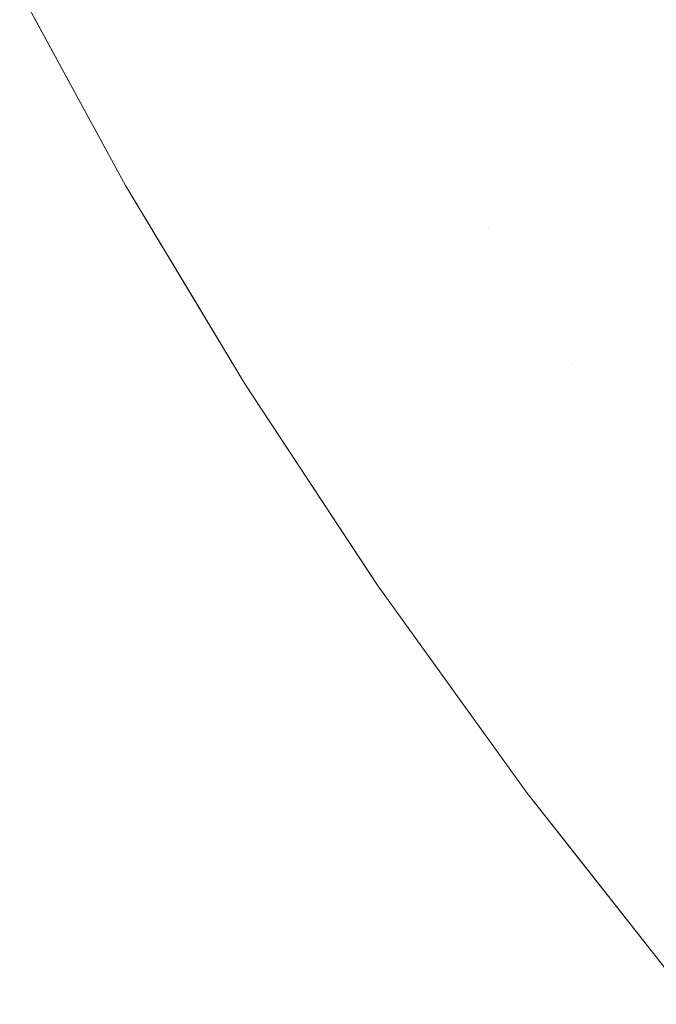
# Model space of a CAD drawing. Header units: centimetres. Extents: x -44.1 to 45.2, y 4.2 to 6.
# Tile 6 of 256: x -44.07907 to -44.06999, y 4.25622 to 4.27028. Entities that reach past the tile are written whole.
import ezdxf

# ---------------------------------------------------------------- set-up
doc = ezdxf.new("R2010")
doc.units = ezdxf.units.CM
doc.header["$LTSCALE"] = 2.54
doc.layers.add('Lucido design-1', color=7, linetype='Continuous')

# ---------------------------------------------------------------- blocks, each defined once
blk = doc.blocks.new('Gruppo-4-1')
at = {"color": 7, "linetype": 'Continuous', "lineweight": 9}
for points, invisible_edges in [([(-44.069474, 4.270009, -2276.290218), (-44.068686, 4.270167, -2276.288781), (-44.069684, 4.272001, -2276.288781), (-44.070477, 4.271852, -2276.290218)], 15), ([(-44.070477, 4.271852, -2276.290218), (-44.071238, 4.27171, -2276.291665), (-44.07023, 4.269857, -2276.291665), (-44.069474, 4.270009, -2276.290218)], 15), ([(-44.070952, 4.269713, -2276.293122), (-44.07023, 4.269857, -2276.291665), (-44.071238, 4.27171, -2276.291665), (-44.071965, 4.271574, -2276.293122)], 15), ([(-44.071965, 4.271574, -2276.293122), (-44.072658, 4.271444, -2276.29459), (-44.07164, 4.269574, -2276.29459), (-44.070952, 4.269713, -2276.293122)], 15), ([(-44.073316, 4.271321, -2276.296068), (-44.073939, 4.271204, -2276.297555), (-44.072913, 4.269319, -2276.297555), (-44.072294, 4.269443, -2276.296068)], 15), ([(-44.072815, 4.270384, -2276.948272), (-44.073436, 4.270264, -2276.946785), (-44.073939, 4.271204, -2276.946785), (-44.073316, 4.271321, -2276.948272)], 15), ([(-44.072294, 4.269443, -2276.296068), (-44.07164, 4.269574, -2276.29459), (-44.072658, 4.271444, -2276.29459), (-44.073316, 4.271321, -2276.296068)], 15), ([(-44.073496, 4.269202, -2276.29905), (-44.072913, 4.269319, -2276.297555), (-44.073939, 4.271204, -2276.297555), (-44.074527, 4.271094, -2276.29905)], 15), ([(-44.073496, 4.269202, -2276.94529), (-44.074527, 4.271094, -2276.94529), (-44.073939, 4.271204, -2276.946785), (-44.073436, 4.270264, -2276.946785)], 15), ([(-44.074527, 4.271094, -2276.29905), (-44.075078, 4.270991, -2276.300554), (-44.074044, 4.269092, -2276.300554), (-44.073496, 4.269202, -2276.29905)], 15), ([(-44.073496, 4.269202, -2276.94529), (-44.074044, 4.269092, -2276.943786), (-44.075078, 4.270991, -2276.943786), (-44.074527, 4.271094, -2276.94529)], 15), ([(-44.075594, 4.270894, -2276.302065), (-44.076072, 4.270805, -2276.303583), (-44.075032, 4.268894, -2276.303583), (-44.074556, 4.268989, -2276.302065)], 15), ([(-44.074556, 4.268989, -2276.942275), (-44.075032, 4.268894, -2276.940757), (-44.076072, 4.270805, -2276.940757), (-44.075594, 4.270894, -2276.942275)], 15), ([(-44.074556, 4.268989, -2276.302065), (-44.074044, 4.269092, -2276.300554), (-44.075078, 4.270991, -2276.300554), (-44.075594, 4.270894, -2276.302065)], 15), ([(-44.075594, 4.270894, -2276.942275), (-44.075078, 4.270991, -2276.943786), (-44.074044, 4.269092, -2276.943786), (-44.074556, 4.268989, -2276.942275)], 15), ([(-44.069474, 4.270009, -2276.954122), (-44.07023, 4.269857, -2276.952675), (-44.070744, 4.270786, -2276.952675), (-44.069986, 4.270933, -2276.954122)], 15), ([(-44.07547, 4.268806, -2276.305108), (-44.075032, 4.268894, -2276.303583), (-44.076072, 4.270805, -2276.303583), (-44.076514, 4.270722, -2276.305108)], 15), ([(-44.076514, 4.270722, -2276.939231), (-44.076072, 4.270805, -2276.940757), (-44.075032, 4.268894, -2276.940757), (-44.07547, 4.268806, -2276.939231)], 15), ([(-44.071468, 4.270645, -2276.951217), (-44.070744, 4.270786, -2276.952675), (-44.07023, 4.269857, -2276.952675), (-44.070952, 4.269713, -2276.951217)], 15), ([(-44.079069, 4.270688, -2276.92217), (-44.077557, 4.267911, -2276.92217), (-44.077557, 4.267911, -2276.32217), (-44.078851, 4.270287, -2276.32217)], 10), ([(-44.077779, 4.268342, -2276.923732), (-44.077557, 4.267911, -2276.92217), (-44.079069, 4.270688, -2276.92217), (-44.078838, 4.270287, -2276.923732)], 13), ([(-44.076236, 4.268652, -2276.308177), (-44.075872, 4.268725, -2276.30664), (-44.076918, 4.270647, -2276.30664), (-44.077285, 4.270578, -2276.308177)], 15), ([(-44.077285, 4.270578, -2276.936163), (-44.076918, 4.270647, -2276.9377), (-44.075872, 4.268725, -2276.9377), (-44.076236, 4.268652, -2276.936163)], 15), ([(-44.076514, 4.270722, -2276.305108), (-44.076918, 4.270647, -2276.30664), (-44.075872, 4.268725, -2276.30664), (-44.07547, 4.268806, -2276.305108)], 15), ([(-44.07547, 4.268806, -2276.939231), (-44.075872, 4.268725, -2276.9377), (-44.076918, 4.270647, -2276.9377), (-44.076514, 4.270722, -2276.939231)], 15), ([(-44.070952, 4.269713, -2276.951217), (-44.07164, 4.269574, -2276.94975), (-44.072159, 4.270511, -2276.94975), (-44.071468, 4.270645, -2276.951217)], 15), ([(-44.076852, 4.268528, -2276.311265), (-44.076563, 4.268586, -2276.309719), (-44.077614, 4.270516, -2276.309719), (-44.077904, 4.270462, -2276.311265)], 15), ([(-44.077904, 4.270462, -2276.933075), (-44.077614, 4.270516, -2276.934621), (-44.076563, 4.268586, -2276.934621), (-44.076852, 4.268528, -2276.933075)], 15), ([(-44.077285, 4.270578, -2276.308177), (-44.077614, 4.270516, -2276.309719), (-44.076563, 4.268586, -2276.309719), (-44.076236, 4.268652, -2276.308177)], 15), ([(-44.076236, 4.268652, -2276.936163), (-44.076563, 4.268586, -2276.934621), (-44.077614, 4.270516, -2276.934621), (-44.077285, 4.270578, -2276.936163)], 15), ([(-44.072815, 4.270384, -2276.948272), (-44.072159, 4.270511, -2276.94975), (-44.07164, 4.269574, -2276.94975), (-44.072294, 4.269443, -2276.948272)], 15), ([(-44.077624, 4.268373, -2276.317485), (-44.077489, 4.2684, -2276.315926), (-44.078546, 4.270342, -2276.315926), (-44.078682, 4.270316, -2276.317485)], 15), ([(-44.078682, 4.270316, -2276.926855), (-44.078546, 4.270342, -2276.928414), (-44.077489, 4.2684, -2276.928414), (-44.077624, 4.268373, -2276.926855)], 15), ([(-44.078371, 4.270375, -2276.314369), (-44.078546, 4.270342, -2276.315926), (-44.077489, 4.2684, -2276.315926), (-44.077315, 4.268435, -2276.314369)], 15), ([(-44.077315, 4.268435, -2276.929971), (-44.077489, 4.2684, -2276.928414), (-44.078546, 4.270342, -2276.928414), (-44.078371, 4.270375, -2276.929971)], 15), ([(-44.077315, 4.268435, -2276.314369), (-44.077103, 4.268478, -2276.312816), (-44.078157, 4.270415, -2276.312816), (-44.078371, 4.270375, -2276.314369)], 15), ([(-44.078371, 4.270375, -2276.929971), (-44.078157, 4.270415, -2276.931524), (-44.077103, 4.268478, -2276.931524), (-44.077315, 4.268435, -2276.929971)], 15), ([(-44.077904, 4.270462, -2276.311265), (-44.078157, 4.270415, -2276.312816), (-44.077103, 4.268478, -2276.312816), (-44.076852, 4.268528, -2276.311265)], 15), ([(-44.076852, 4.268528, -2276.933075), (-44.077103, 4.268478, -2276.931524), (-44.078157, 4.270415, -2276.931524), (-44.077904, 4.270462, -2276.933075)], 15), ([(-44.072294, 4.269443, -2276.948272), (-44.072913, 4.269319, -2276.946785), (-44.073436, 4.270264, -2276.946785), (-44.072815, 4.270384, -2276.948272)], 15), ([(-44.078838, 4.270287, -2276.320608), (-44.078851, 4.270287, -2276.32217), (-44.077557, 4.267911, -2276.32217), (-44.077779, 4.268342, -2276.320608)], 13), ([(-44.077779, 4.268342, -2276.320608), (-44.077721, 4.268354, -2276.319046), (-44.07878, 4.270298, -2276.319046), (-44.078838, 4.270287, -2276.320608)], 15), ([(-44.078838, 4.270287, -2276.923732), (-44.07878, 4.270298, -2276.925294), (-44.077721, 4.268354, -2276.925294), (-44.077779, 4.268342, -2276.923732)], 15), ([(-44.078682, 4.270316, -2276.317485), (-44.07878, 4.270298, -2276.319046), (-44.077721, 4.268354, -2276.319046), (-44.077624, 4.268373, -2276.317485)], 15), ([(-44.077624, 4.268373, -2276.926855), (-44.077721, 4.268354, -2276.925294), (-44.07878, 4.270298, -2276.925294), (-44.078682, 4.270316, -2276.926855)], 15), ([(-44.073436, 4.270264, -2276.946785), (-44.072913, 4.269319, -2276.946785), (-44.073496, 4.269202, -2276.94529)], 11), ([(-44.069474, 4.270009, -2276.290218), (-44.07023, 4.269857, -2276.291665), (-44.069141, 4.26799, -2276.291665), (-44.068391, 4.268151, -2276.290218)], 15), ([(-44.068943, 4.269082, -2276.954122), (-44.069696, 4.268926, -2276.952675), (-44.07023, 4.269857, -2276.952675), (-44.069474, 4.270009, -2276.954122)], 15), ([(-44.069858, 4.267837, -2276.293122), (-44.069141, 4.26799, -2276.291665), (-44.07023, 4.269857, -2276.291665), (-44.070952, 4.269713, -2276.293122)], 15), ([(-44.070952, 4.269713, -2276.951217), (-44.07023, 4.269857, -2276.952675), (-44.069696, 4.268926, -2276.952675), (-44.070415, 4.268776, -2276.951217)], 15), ([(-44.070952, 4.269713, -2276.293122), (-44.07164, 4.269574, -2276.29459), (-44.070542, 4.26769, -2276.29459), (-44.069858, 4.267837, -2276.293122)], 15), ([(-44.070415, 4.268776, -2276.951217), (-44.071101, 4.268634, -2276.94975), (-44.07164, 4.269574, -2276.94975), (-44.070952, 4.269713, -2276.951217)], 15), ([(-44.071191, 4.267551, -2276.296068), (-44.070542, 4.26769, -2276.29459), (-44.07164, 4.269574, -2276.29459), (-44.072294, 4.269443, -2276.296068)], 15), ([(-44.072294, 4.269443, -2276.948272), (-44.07164, 4.269574, -2276.94975), (-44.071101, 4.268634, -2276.94975), (-44.071752, 4.268499, -2276.948272)], 15), ([(-44.072294, 4.269443, -2276.296068), (-44.072913, 4.269319, -2276.297555), (-44.071805, 4.267419, -2276.297555), (-44.071191, 4.267551, -2276.296068)], 15), ([(-44.071752, 4.268499, -2276.948272), (-44.072369, 4.268371, -2276.946785), (-44.072913, 4.269319, -2276.946785), (-44.072294, 4.269443, -2276.948272)], 15), ([(-44.072385, 4.267294, -2276.29905), (-44.071805, 4.267419, -2276.297555), (-44.072913, 4.269319, -2276.297555), (-44.073496, 4.269202, -2276.29905)], 15), ([(-44.072385, 4.267294, -2276.94529), (-44.073496, 4.269202, -2276.94529), (-44.072913, 4.269319, -2276.946785), (-44.072369, 4.268371, -2276.946785)], 15), ([(-44.073437, 4.267069, -2276.302065), (-44.072929, 4.267178, -2276.300554), (-44.074044, 4.269092, -2276.300554), (-44.074556, 4.268989, -2276.302065)], 15), ([(-44.074556, 4.268989, -2276.942275), (-44.074044, 4.269092, -2276.943786), (-44.072929, 4.267178, -2276.943786), (-44.073437, 4.267069, -2276.942275)], 15), ([(-44.073496, 4.269202, -2276.29905), (-44.074044, 4.269092, -2276.300554), (-44.072929, 4.267178, -2276.300554), (-44.072385, 4.267294, -2276.29905)], 15), ([(-44.072385, 4.267294, -2276.94529), (-44.072929, 4.267178, -2276.943786), (-44.074044, 4.269092, -2276.943786), (-44.073496, 4.269202, -2276.94529)], 15), ([(-44.074556, 4.268989, -2276.302065), (-44.075032, 4.268894, -2276.303583), (-44.073909, 4.266967, -2276.303583), (-44.073437, 4.267069, -2276.302065)], 15), ([(-44.073437, 4.267069, -2276.942275), (-44.073909, 4.266967, -2276.940757), (-44.075032, 4.268894, -2276.940757), (-44.074556, 4.268989, -2276.942275)], 15), ([(-44.070415, 4.268776, -2276.951217), (-44.069696, 4.268926, -2276.952675), (-44.069141, 4.26799, -2276.952675), (-44.069858, 4.267837, -2276.951217)], 15), ([(-44.07547, 4.268806, -2276.305108), (-44.075872, 4.268725, -2276.30664), (-44.074743, 4.266788, -2276.30664), (-44.074345, 4.266874, -2276.305108)], 15), ([(-44.074345, 4.266874, -2276.939231), (-44.074743, 4.266788, -2276.9377), (-44.075872, 4.268725, -2276.9377), (-44.07547, 4.268806, -2276.939231)], 15), ([(-44.074345, 4.266874, -2276.305108), (-44.073909, 4.266967, -2276.303583), (-44.075032, 4.268894, -2276.303583), (-44.07547, 4.268806, -2276.305108)], 15), ([(-44.07547, 4.268806, -2276.939231), (-44.075032, 4.268894, -2276.940757), (-44.073909, 4.266967, -2276.940757), (-44.074345, 4.266874, -2276.939231)], 15), ([(-44.076236, 4.268652, -2276.308177), (-44.076563, 4.268586, -2276.309719), (-44.075429, 4.266641, -2276.309719), (-44.075105, 4.266711, -2276.308177)], 15), ([(-44.075105, 4.266711, -2276.936163), (-44.075429, 4.266641, -2276.934621), (-44.076563, 4.268586, -2276.934621), (-44.076236, 4.268652, -2276.936163)], 15), ([(-44.075105, 4.266711, -2276.308177), (-44.074743, 4.266788, -2276.30664), (-44.075872, 4.268725, -2276.30664), (-44.076236, 4.268652, -2276.308177)], 15), ([(-44.076236, 4.268652, -2276.936163), (-44.075872, 4.268725, -2276.9377), (-44.074743, 4.266788, -2276.9377), (-44.075105, 4.266711, -2276.936163)], 15), ([(-44.069858, 4.267837, -2276.951217), (-44.070542, 4.26769, -2276.94975), (-44.071101, 4.268634, -2276.94975), (-44.070415, 4.268776, -2276.951217)], 15), ([(-44.076852, 4.268528, -2276.311265), (-44.077103, 4.268478, -2276.312816), (-44.075965, 4.266526, -2276.312816), (-44.075716, 4.266579, -2276.311265)], 15), ([(-44.075716, 4.266579, -2276.933075), (-44.075965, 4.266526, -2276.931524), (-44.077103, 4.268478, -2276.931524), (-44.076852, 4.268528, -2276.933075)], 15), ([(-44.075716, 4.266579, -2276.311265), (-44.075429, 4.266641, -2276.309719), (-44.076563, 4.268586, -2276.309719), (-44.076852, 4.268528, -2276.311265)], 15), ([(-44.076852, 4.268528, -2276.933075), (-44.076563, 4.268586, -2276.934621), (-44.075429, 4.266641, -2276.934621), (-44.075716, 4.266579, -2276.933075)], 15), ([(-44.071752, 4.268499, -2276.948272), (-44.071101, 4.268634, -2276.94975), (-44.070542, 4.26769, -2276.94975), (-44.071191, 4.267551, -2276.948272)], 15), ([(-44.077624, 4.268373, -2276.317485), (-44.077721, 4.268354, -2276.319046), (-44.076579, 4.266394, -2276.319046), (-44.076483, 4.266415, -2276.317485)], 15), ([(-44.076483, 4.266415, -2276.926855), (-44.076579, 4.266394, -2276.925294), (-44.077721, 4.268354, -2276.925294), (-44.077624, 4.268373, -2276.926855)], 15), ([(-44.076483, 4.266415, -2276.317485), (-44.076349, 4.266444, -2276.315926), (-44.077489, 4.2684, -2276.315926), (-44.077624, 4.268373, -2276.317485)], 15), ([(-44.077624, 4.268373, -2276.926855), (-44.077489, 4.2684, -2276.928414), (-44.076349, 4.266444, -2276.928414), (-44.076483, 4.266415, -2276.926855)], 15), ([(-44.077315, 4.268435, -2276.314369), (-44.077489, 4.2684, -2276.315926), (-44.076349, 4.266444, -2276.315926), (-44.076176, 4.266481, -2276.314369)], 15), ([(-44.076176, 4.266481, -2276.929971), (-44.076349, 4.266444, -2276.928414), (-44.077489, 4.2684, -2276.928414), (-44.077315, 4.268435, -2276.929971)], 15), ([(-44.076176, 4.266481, -2276.314369), (-44.075965, 4.266526, -2276.312816), (-44.077103, 4.268478, -2276.312816), (-44.077315, 4.268435, -2276.314369)], 15), ([(-44.077315, 4.268435, -2276.929971), (-44.077103, 4.268478, -2276.931524), (-44.075965, 4.266526, -2276.931524), (-44.076176, 4.266481, -2276.929971)], 15), ([(-44.072369, 4.268371, -2276.946785), (-44.071805, 4.267419, -2276.946785), (-44.072385, 4.267294, -2276.94529)], 11), ([(-44.071191, 4.267551, -2276.948272), (-44.071805, 4.267419, -2276.946785), (-44.072369, 4.268371, -2276.946785), (-44.071752, 4.268499, -2276.948272)], 15), ([(-44.076637, 4.266382, -2276.320608), (-44.076579, 4.266394, -2276.319046), (-44.077721, 4.268354, -2276.319046), (-44.077779, 4.268342, -2276.320608)], 15), ([(-44.077779, 4.268342, -2276.923732), (-44.077721, 4.268354, -2276.925294), (-44.076579, 4.266394, -2276.925294), (-44.076637, 4.266382, -2276.923732)], 15), ([(-44.076637, 4.266382, -2276.320608), (-44.077779, 4.268342, -2276.320608), (-44.077557, 4.267911, -2276.32217)], 11), ([(-44.077557, 4.267911, -2276.92217), (-44.077779, 4.268342, -2276.923732), (-44.076637, 4.266382, -2276.923732)], 11), ([(-44.077557, 4.267911, -2276.32217), (-44.076642, 4.266386, -2276.32217), (-44.076637, 4.266382, -2276.320608)], 10), ([(-44.076642, 4.266386, -2276.32217), (-44.077557, 4.267911, -2276.32217), (-44.077557, 4.267911, -2276.92217), (-44.075857, 4.26508, -2276.92217)], 10), ([(-44.076637, 4.266382, -2276.923732), (-44.075857, 4.26508, -2276.92217), (-44.077557, 4.267911, -2276.92217)], 9), ([(-44.069858, 4.267837, -2276.293122), (-44.070542, 4.26769, -2276.29459), (-44.06936, 4.265792, -2276.29459), (-44.068682, 4.265947, -2276.293122)], 15), ([(-44.069281, 4.266893, -2276.951217), (-44.069961, 4.266742, -2276.94975), (-44.070542, 4.26769, -2276.94975), (-44.069858, 4.267837, -2276.951217)], 15), ([(-44.070004, 4.265644, -2276.296068), (-44.06936, 4.265792, -2276.29459), (-44.070542, 4.26769, -2276.29459), (-44.071191, 4.267551, -2276.296068)], 15), ([(-44.071191, 4.267551, -2276.948272), (-44.070542, 4.26769, -2276.94975), (-44.069961, 4.266742, -2276.94975), (-44.070608, 4.266599, -2276.948272)], 15), ([(-44.071191, 4.267551, -2276.296068), (-44.071805, 4.267419, -2276.297555), (-44.070614, 4.265505, -2276.297555), (-44.070004, 4.265644, -2276.296068)], 15), ([(-44.070608, 4.266599, -2276.948272), (-44.07122, 4.266463, -2276.946785), (-44.071805, 4.267419, -2276.946785), (-44.071191, 4.267551, -2276.948272)], 15), ([(-44.071189, 4.265373, -2276.29905), (-44.070614, 4.265505, -2276.297555), (-44.071805, 4.267419, -2276.297555), (-44.072385, 4.267294, -2276.29905)], 15), ([(-44.071189, 4.265373, -2276.94529), (-44.072385, 4.267294, -2276.94529), (-44.071805, 4.267419, -2276.946785), (-44.07122, 4.266463, -2276.946785)], 15), ([(-44.072385, 4.267294, -2276.29905), (-44.072929, 4.267178, -2276.300554), (-44.071729, 4.26525, -2276.300554), (-44.071189, 4.265373, -2276.29905)], 15), ([(-44.071189, 4.265373, -2276.94529), (-44.071729, 4.26525, -2276.943786), (-44.072929, 4.267178, -2276.943786), (-44.072385, 4.267294, -2276.94529)], 15), ([(-44.072233, 4.265134, -2276.302065), (-44.071729, 4.26525, -2276.300554), (-44.072929, 4.267178, -2276.300554), (-44.073437, 4.267069, -2276.302065)], 15), ([(-44.073437, 4.267069, -2276.942275), (-44.072929, 4.267178, -2276.943786), (-44.071729, 4.26525, -2276.943786), (-44.072233, 4.265134, -2276.942275)], 15), ([(-44.073134, 4.264928, -2276.305108), (-44.072701, 4.265027, -2276.303583), (-44.073909, 4.266967, -2276.303583), (-44.074345, 4.266874, -2276.305108)], 15), ([(-44.074345, 4.266874, -2276.939231), (-44.073909, 4.266967, -2276.940757), (-44.072701, 4.265027, -2276.940757), (-44.073134, 4.264928, -2276.939231)], 15), ([(-44.073437, 4.267069, -2276.302065), (-44.073909, 4.266967, -2276.303583), (-44.072701, 4.265027, -2276.303583), (-44.072233, 4.265134, -2276.302065)], 15), ([(-44.072233, 4.265134, -2276.942275), (-44.072701, 4.265027, -2276.940757), (-44.073909, 4.266967, -2276.940757), (-44.073437, 4.267069, -2276.942275)], 15), ([(-44.074345, 4.266874, -2276.305108), (-44.074743, 4.266788, -2276.30664), (-44.073529, 4.264837, -2276.30664), (-44.073134, 4.264928, -2276.305108)], 15), ([(-44.073134, 4.264928, -2276.939231), (-44.073529, 4.264837, -2276.9377), (-44.074743, 4.266788, -2276.9377), (-44.074345, 4.266874, -2276.939231)], 15), ([(-44.075105, 4.266711, -2276.308177), (-44.075429, 4.266641, -2276.309719), (-44.07421, 4.264682, -2276.309719), (-44.073888, 4.264755, -2276.308177)], 15), ([(-44.073888, 4.264755, -2276.936163), (-44.07421, 4.264682, -2276.934621), (-44.075429, 4.266641, -2276.934621), (-44.075105, 4.266711, -2276.936163)], 15), ([(-44.073888, 4.264755, -2276.308177), (-44.073529, 4.264837, -2276.30664), (-44.074743, 4.266788, -2276.30664), (-44.075105, 4.266711, -2276.308177)], 15), ([(-44.075105, 4.266711, -2276.936163), (-44.074743, 4.266788, -2276.9377), (-44.073529, 4.264837, -2276.9377), (-44.073888, 4.264755, -2276.936163)], 15), ([(-44.070608, 4.266599, -2276.948272), (-44.069961, 4.266742, -2276.94975), (-44.06936, 4.265792, -2276.94975), (-44.070004, 4.265644, -2276.948272)], 15), ([(-44.075716, 4.266579, -2276.311265), (-44.075965, 4.266526, -2276.312816), (-44.074741, 4.26456, -2276.312816), (-44.074494, 4.264617, -2276.311265)], 15), ([(-44.074494, 4.264617, -2276.933075), (-44.074741, 4.26456, -2276.931524), (-44.075965, 4.266526, -2276.931524), (-44.075716, 4.266579, -2276.933075)], 15), ([(-44.074494, 4.264617, -2276.311265), (-44.07421, 4.264682, -2276.309719), (-44.075429, 4.266641, -2276.309719), (-44.075716, 4.266579, -2276.311265)], 15), ([(-44.075716, 4.266579, -2276.933075), (-44.075429, 4.266641, -2276.934621), (-44.07421, 4.264682, -2276.934621), (-44.074494, 4.264617, -2276.933075)], 15), ([(-44.070004, 4.265644, -2276.948272), (-44.070614, 4.265505, -2276.946785), (-44.07122, 4.266463, -2276.946785), (-44.070608, 4.266599, -2276.948272)], 15), ([(-44.075408, 4.264407, -2276.320608), (-44.075351, 4.26442, -2276.319046), (-44.076579, 4.266394, -2276.319046), (-44.076637, 4.266382, -2276.320608)], 15), ([(-44.076637, 4.266382, -2276.923732), (-44.076579, 4.266394, -2276.925294), (-44.075351, 4.26442, -2276.925294), (-44.075408, 4.264407, -2276.923732)], 15), ([(-44.076483, 4.266415, -2276.317485), (-44.076579, 4.266394, -2276.319046), (-44.075351, 4.26442, -2276.319046), (-44.075255, 4.264442, -2276.317485)], 15), ([(-44.075255, 4.264442, -2276.926855), (-44.075351, 4.26442, -2276.925294), (-44.076579, 4.266394, -2276.925294), (-44.076483, 4.266415, -2276.926855)], 15), ([(-44.075255, 4.264442, -2276.317485), (-44.075122, 4.264473, -2276.315926), (-44.076349, 4.266444, -2276.315926), (-44.076483, 4.266415, -2276.317485)], 15), ([(-44.076483, 4.266415, -2276.926855), (-44.076349, 4.266444, -2276.928414), (-44.075122, 4.264473, -2276.928414), (-44.075255, 4.264442, -2276.926855)], 15), ([(-44.076176, 4.266481, -2276.314369), (-44.076349, 4.266444, -2276.315926), (-44.075122, 4.264473, -2276.315926), (-44.07495, 4.264512, -2276.314369)], 15), ([(-44.07495, 4.264512, -2276.929971), (-44.075122, 4.264473, -2276.928414), (-44.076349, 4.266444, -2276.928414), (-44.076176, 4.266481, -2276.929971)], 15), ([(-44.07495, 4.264512, -2276.314369), (-44.074741, 4.26456, -2276.312816), (-44.075965, 4.266526, -2276.312816), (-44.076176, 4.266481, -2276.314369)], 15), ([(-44.076176, 4.266481, -2276.929971), (-44.075965, 4.266526, -2276.931524), (-44.074741, 4.26456, -2276.931524), (-44.07495, 4.264512, -2276.929971)], 15), ([(-44.07122, 4.266463, -2276.946785), (-44.070614, 4.265505, -2276.946785), (-44.071189, 4.265373, -2276.94529)], 11), ([(-44.076637, 4.266382, -2276.320608), (-44.076642, 4.266386, -2276.32217), (-44.075857, 4.26508, -2276.32217)], 9), ([(-44.075857, 4.26508, -2276.92217), (-44.075857, 4.26508, -2276.32217), (-44.076642, 4.266386, -2276.32217)], 9), ([(-44.075857, 4.26508, -2276.32217), (-44.075408, 4.264407, -2276.320608), (-44.076637, 4.266382, -2276.320608)], 11), ([(-44.075408, 4.264407, -2276.923732), (-44.075857, 4.26508, -2276.92217), (-44.076637, 4.266382, -2276.923732)], 11), ([(-44.068732, 4.263726, -2276.296068), (-44.068093, 4.263881, -2276.29459), (-44.06936, 4.265792, -2276.29459), (-44.070004, 4.265644, -2276.296068)], 15), ([(-44.070004, 4.265644, -2276.948272), (-44.06936, 4.265792, -2276.94975), (-44.068738, 4.264838, -2276.94975), (-44.069379, 4.264687, -2276.948272)], 15), ([(-44.070004, 4.265644, -2276.296068), (-44.070614, 4.265505, -2276.297555), (-44.069336, 4.263579, -2276.297555), (-44.068732, 4.263726, -2276.296068)], 15), ([(-44.069379, 4.264687, -2276.948272), (-44.069986, 4.264543, -2276.946785), (-44.070614, 4.265505, -2276.946785), (-44.070004, 4.265644, -2276.948272)], 15), ([(-44.069906, 4.26344, -2276.29905), (-44.069336, 4.263579, -2276.297555), (-44.070614, 4.265505, -2276.297555), (-44.071189, 4.265373, -2276.29905)], 15), ([(-44.071189, 4.265373, -2276.94529), (-44.070614, 4.265505, -2276.946785), (-44.069986, 4.264543, -2276.946785), (-44.070559, 4.264408, -2276.94529)], 15), ([(-44.071189, 4.265373, -2276.29905), (-44.071729, 4.26525, -2276.300554), (-44.070442, 4.263309, -2276.300554), (-44.069906, 4.26344, -2276.29905)], 15), ([(-44.070559, 4.264408, -2276.94529), (-44.071096, 4.264281, -2276.943786), (-44.071729, 4.26525, -2276.943786), (-44.071189, 4.265373, -2276.94529)], 15), ([(-44.072233, 4.265134, -2276.302065), (-44.072701, 4.265027, -2276.303583), (-44.071406, 4.263074, -2276.303583), (-44.070942, 4.263187, -2276.302065)], 15), ([(-44.070942, 4.263187, -2276.942275), (-44.071406, 4.263074, -2276.940757), (-44.072701, 4.265027, -2276.940757), (-44.072233, 4.265134, -2276.942275)], 15), ([(-44.070942, 4.263187, -2276.302065), (-44.070442, 4.263309, -2276.300554), (-44.071729, 4.26525, -2276.300554), (-44.072233, 4.265134, -2276.302065)], 15), ([(-44.070942, 4.263187, -2276.942275), (-44.072233, 4.265134, -2276.942275), (-44.071729, 4.26525, -2276.943786), (-44.071096, 4.264281, -2276.943786)], 15), ([(-44.075408, 4.264407, -2276.320608), (-44.075857, 4.26508, -2276.32217), (-44.074105, 4.262418, -2276.32217), (-44.07409, 4.26242, -2276.320608)], 13), ([(-44.074105, 4.262418, -2276.32217), (-44.075857, 4.26508, -2276.32217), (-44.075857, 4.26508, -2276.92217), (-44.073954, 4.26219, -2276.92217)], 10), ([(-44.07409, 4.26242, -2276.923732), (-44.073954, 4.26219, -2276.92217), (-44.075857, 4.26508, -2276.92217), (-44.075408, 4.264407, -2276.923732)], 13), ([(-44.071835, 4.26297, -2276.305108), (-44.071406, 4.263074, -2276.303583), (-44.072701, 4.265027, -2276.303583), (-44.073134, 4.264928, -2276.305108)], 15), ([(-44.073134, 4.264928, -2276.939231), (-44.072701, 4.265027, -2276.940757), (-44.071406, 4.263074, -2276.940757), (-44.071835, 4.26297, -2276.939231)], 15), ([(-44.073134, 4.264928, -2276.305108), (-44.073529, 4.264837, -2276.30664), (-44.072227, 4.262874, -2276.30664), (-44.071835, 4.26297, -2276.305108)], 15), ([(-44.071835, 4.26297, -2276.939231), (-44.072227, 4.262874, -2276.9377), (-44.073529, 4.264837, -2276.9377), (-44.073134, 4.264928, -2276.939231)], 15), ([(-44.073888, 4.264755, -2276.308177), (-44.07421, 4.264682, -2276.309719), (-44.072902, 4.26271, -2276.309719), (-44.072583, 4.262787, -2276.308177)], 15), ([(-44.072583, 4.262787, -2276.936163), (-44.072902, 4.26271, -2276.934621), (-44.07421, 4.264682, -2276.934621), (-44.073888, 4.264755, -2276.936163)], 15), ([(-44.072583, 4.262787, -2276.308177), (-44.072227, 4.262874, -2276.30664), (-44.073529, 4.264837, -2276.30664), (-44.073888, 4.264755, -2276.308177)], 15), ([(-44.073888, 4.264755, -2276.936163), (-44.073529, 4.264837, -2276.9377), (-44.072227, 4.262874, -2276.9377), (-44.072583, 4.262787, -2276.936163)], 15), ([(-44.074494, 4.264617, -2276.311265), (-44.074741, 4.26456, -2276.312816), (-44.073429, 4.262581, -2276.312816), (-44.073184, 4.262641, -2276.311265)], 15), ([(-44.073184, 4.262641, -2276.933075), (-44.073429, 4.262581, -2276.931524), (-44.074741, 4.26456, -2276.931524), (-44.074494, 4.264617, -2276.933075)], 15), ([(-44.073184, 4.262641, -2276.311265), (-44.072902, 4.26271, -2276.309719), (-44.07421, 4.264682, -2276.309719), (-44.074494, 4.264617, -2276.311265)], 15), ([(-44.074494, 4.264617, -2276.933075), (-44.07421, 4.264682, -2276.934621), (-44.072902, 4.26271, -2276.934621), (-44.073184, 4.262641, -2276.933075)], 15), ([(-44.068732, 4.263726, -2276.948272), (-44.069336, 4.263579, -2276.946785), (-44.069986, 4.264543, -2276.946785), (-44.069379, 4.264687, -2276.948272)], 15), ([(-44.075255, 4.264442, -2276.317485), (-44.075351, 4.26442, -2276.319046), (-44.074033, 4.262434, -2276.319046), (-44.073939, 4.262457, -2276.317485)], 15), ([(-44.073939, 4.262457, -2276.926855), (-44.074033, 4.262434, -2276.925294), (-44.075351, 4.26442, -2276.925294), (-44.075255, 4.264442, -2276.926855)], 15), ([(-44.073939, 4.262457, -2276.317485), (-44.073806, 4.262489, -2276.315926), (-44.075122, 4.264473, -2276.315926), (-44.075255, 4.264442, -2276.317485)], 15), ([(-44.075255, 4.264442, -2276.926855), (-44.075122, 4.264473, -2276.928414), (-44.073806, 4.262489, -2276.928414), (-44.073939, 4.262457, -2276.926855)], 15), ([(-44.07495, 4.264512, -2276.314369), (-44.075122, 4.264473, -2276.315926), (-44.073806, 4.262489, -2276.315926), (-44.073636, 4.262531, -2276.314369)], 15), ([(-44.073636, 4.262531, -2276.929971), (-44.073806, 4.262489, -2276.928414), (-44.075122, 4.264473, -2276.928414), (-44.07495, 4.264512, -2276.929971)], 15), ([(-44.073636, 4.262531, -2276.314369), (-44.073429, 4.262581, -2276.312816), (-44.074741, 4.26456, -2276.312816), (-44.07495, 4.264512, -2276.314369)], 15), ([(-44.07495, 4.264512, -2276.929971), (-44.074741, 4.26456, -2276.931524), (-44.073429, 4.262581, -2276.931524), (-44.073636, 4.262531, -2276.929971)], 15), ([(-44.070559, 4.264408, -2276.94529), (-44.069986, 4.264543, -2276.946785), (-44.069336, 4.263579, -2276.946785), (-44.069906, 4.26344, -2276.94529)], 15), ([(-44.07409, 4.26242, -2276.320608), (-44.074033, 4.262434, -2276.319046), (-44.075351, 4.26442, -2276.319046), (-44.075408, 4.264407, -2276.320608)], 15), ([(-44.075408, 4.264407, -2276.923732), (-44.075351, 4.26442, -2276.925294), (-44.074033, 4.262434, -2276.925294), (-44.07409, 4.26242, -2276.923732)], 15), ([(-44.069906, 4.26344, -2276.94529), (-44.070442, 4.263309, -2276.943786), (-44.071096, 4.264281, -2276.943786), (-44.070559, 4.264408, -2276.94529)], 15), ([(-44.071096, 4.264281, -2276.943786), (-44.070442, 4.263309, -2276.943786), (-44.070942, 4.263187, -2276.942275)], 11), ([(-44.069561, 4.261229, -2276.302065), (-44.069065, 4.261358, -2276.300554), (-44.070442, 4.263309, -2276.300554), (-44.070942, 4.263187, -2276.302065)], 15), ([(-44.069561, 4.261229, -2276.942275), (-44.070942, 4.263187, -2276.942275), (-44.070442, 4.263309, -2276.943786), (-44.069765, 4.262335, -2276.943786)], 15), ([(-44.069906, 4.26344, -2276.29905), (-44.070442, 4.263309, -2276.300554), (-44.069065, 4.261358, -2276.300554), (-44.068535, 4.261495, -2276.29905)], 15), ([(-44.069232, 4.262469, -2276.94529), (-44.069765, 4.262335, -2276.943786), (-44.070442, 4.263309, -2276.943786), (-44.069906, 4.26344, -2276.94529)], 15), ([(-44.070942, 4.263187, -2276.302065), (-44.071406, 4.263074, -2276.303583), (-44.070021, 4.26111, -2276.303583), (-44.069561, 4.261229, -2276.302065)], 15), ([(-44.069561, 4.261229, -2276.942275), (-44.070021, 4.26111, -2276.940757), (-44.071406, 4.263074, -2276.940757), (-44.070942, 4.263187, -2276.942275)], 15), ([(-44.070446, 4.261, -2276.305108), (-44.070021, 4.26111, -2276.303583), (-44.071406, 4.263074, -2276.303583), (-44.071835, 4.26297, -2276.305108)], 15), ([(-44.071835, 4.26297, -2276.939231), (-44.071406, 4.263074, -2276.940757), (-44.070021, 4.26111, -2276.940757), (-44.070446, 4.261, -2276.939231)], 15), ([(-44.071835, 4.26297, -2276.305108), (-44.072227, 4.262874, -2276.30664), (-44.070835, 4.2609, -2276.30664), (-44.070446, 4.261, -2276.305108)], 15), ([(-44.070446, 4.261, -2276.939231), (-44.070835, 4.2609, -2276.9377), (-44.072227, 4.262874, -2276.9377), (-44.071835, 4.26297, -2276.939231)], 15), ([(-44.072583, 4.262787, -2276.308177), (-44.072902, 4.26271, -2276.309719), (-44.071503, 4.260726, -2276.309719), (-44.071187, 4.260808, -2276.308177)], 15), ([(-44.071187, 4.260808, -2276.936163), (-44.071503, 4.260726, -2276.934621), (-44.072902, 4.26271, -2276.934621), (-44.072583, 4.262787, -2276.936163)], 15), ([(-44.071187, 4.260808, -2276.308177), (-44.070835, 4.2609, -2276.30664), (-44.072227, 4.262874, -2276.30664), (-44.072583, 4.262787, -2276.308177)], 15), ([(-44.072583, 4.262787, -2276.936163), (-44.072227, 4.262874, -2276.9377), (-44.070835, 4.2609, -2276.9377), (-44.071187, 4.260808, -2276.936163)], 15), ([(-44.073184, 4.262641, -2276.311265), (-44.073429, 4.262581, -2276.312816), (-44.072025, 4.260591, -2276.312816), (-44.071783, 4.260654, -2276.311265)], 15), ([(-44.071783, 4.260654, -2276.933075), (-44.072025, 4.260591, -2276.931524), (-44.073429, 4.262581, -2276.931524), (-44.073184, 4.262641, -2276.933075)], 15), ([(-44.071783, 4.260654, -2276.311265), (-44.071503, 4.260726, -2276.309719), (-44.072902, 4.26271, -2276.309719), (-44.073184, 4.262641, -2276.311265)], 15), ([(-44.073184, 4.262641, -2276.933075), (-44.072902, 4.26271, -2276.934621), (-44.071503, 4.260726, -2276.934621), (-44.071783, 4.260654, -2276.933075)], 15), ([(-44.072531, 4.26046, -2276.317485), (-44.0724, 4.260494, -2276.315926), (-44.073806, 4.262489, -2276.315926), (-44.073939, 4.262457, -2276.317485)], 15), ([(-44.073939, 4.262457, -2276.926855), (-44.073806, 4.262489, -2276.928414), (-44.0724, 4.260494, -2276.928414), (-44.072531, 4.26046, -2276.926855)], 15), ([(-44.073636, 4.262531, -2276.314369), (-44.073806, 4.262489, -2276.315926), (-44.0724, 4.260494, -2276.315926), (-44.072231, 4.260538, -2276.314369)], 15), ([(-44.072231, 4.260538, -2276.929971), (-44.0724, 4.260494, -2276.928414), (-44.073806, 4.262489, -2276.928414), (-44.073636, 4.262531, -2276.929971)], 15), ([(-44.072231, 4.260538, -2276.314369), (-44.072025, 4.260591, -2276.312816), (-44.073429, 4.262581, -2276.312816), (-44.073636, 4.262531, -2276.314369)], 15), ([(-44.073636, 4.262531, -2276.929971), (-44.073429, 4.262581, -2276.931524), (-44.072025, 4.260591, -2276.931524), (-44.072231, 4.260538, -2276.929971)], 15), ([(-44.07409, 4.26242, -2276.320608), (-44.074105, 4.262418, -2276.32217), (-44.073954, 4.26219, -2276.32217)], 9), ([(-44.073954, 4.26219, -2276.92217), (-44.073954, 4.26219, -2276.32217), (-44.074105, 4.262418, -2276.32217)], 9), ([(-44.072681, 4.260422, -2276.320608), (-44.072624, 4.260436, -2276.319046), (-44.074033, 4.262434, -2276.319046), (-44.07409, 4.26242, -2276.320608)], 15), ([(-44.07409, 4.26242, -2276.923732), (-44.074033, 4.262434, -2276.925294), (-44.072624, 4.260436, -2276.925294), (-44.072681, 4.260422, -2276.923732)], 15), ([(-44.072681, 4.260422, -2276.320608), (-44.07409, 4.26242, -2276.320608), (-44.073954, 4.26219, -2276.32217)], 11), ([(-44.073954, 4.26219, -2276.92217), (-44.07409, 4.26242, -2276.923732), (-44.072681, 4.260422, -2276.923732)], 11), ([(-44.073939, 4.262457, -2276.317485), (-44.074033, 4.262434, -2276.319046), (-44.072624, 4.260436, -2276.319046), (-44.072531, 4.26046, -2276.317485)], 15), ([(-44.072531, 4.26046, -2276.926855), (-44.072624, 4.260436, -2276.925294), (-44.074033, 4.262434, -2276.925294), (-44.073939, 4.262457, -2276.926855)], 15), ([(-44.073954, 4.26219, -2276.32217), (-44.071828, 4.259239, -2276.32217), (-44.072681, 4.260422, -2276.320608)], 10), ([(-44.071828, 4.259239, -2276.92217), (-44.071828, 4.259239, -2276.32217), (-44.073954, 4.26219, -2276.32217), (-44.073954, 4.26219, -2276.92217)], 5), ([(-44.072681, 4.260422, -2276.923732), (-44.071828, 4.259239, -2276.92217), (-44.073954, 4.26219, -2276.92217)], 9), ([(-44.069561, 4.261229, -2276.302065), (-44.070021, 4.26111, -2276.303583), (-44.068543, 4.259137, -2276.303583), (-44.068088, 4.259262, -2276.302065)], 15), ([(-44.068836, 4.260247, -2276.942275), (-44.069294, 4.260125, -2276.940757), (-44.070021, 4.26111, -2276.940757), (-44.069561, 4.261229, -2276.942275)], 15), ([(-44.068964, 4.259021, -2276.305108), (-44.068543, 4.259137, -2276.303583), (-44.070021, 4.26111, -2276.303583), (-44.070446, 4.261, -2276.305108)], 15), ([(-44.068964, 4.259021, -2276.939231), (-44.070446, 4.261, -2276.939231), (-44.070021, 4.26111, -2276.940757), (-44.069294, 4.260125, -2276.940757)], 15), ([(-44.070446, 4.261, -2276.305108), (-44.070835, 4.2609, -2276.30664), (-44.069349, 4.258916, -2276.30664), (-44.068964, 4.259021, -2276.305108)], 15), ([(-44.068964, 4.259021, -2276.939231), (-44.069349, 4.258916, -2276.9377), (-44.070835, 4.2609, -2276.9377), (-44.070446, 4.261, -2276.939231)], 15), ([(-44.071187, 4.260808, -2276.308177), (-44.071503, 4.260726, -2276.309719), (-44.070011, 4.258734, -2276.309719), (-44.069698, 4.25882, -2276.308177)], 15), ([(-44.069698, 4.25882, -2276.936163), (-44.070011, 4.258734, -2276.934621), (-44.071503, 4.260726, -2276.934621), (-44.071187, 4.260808, -2276.936163)], 15), ([(-44.069698, 4.25882, -2276.308177), (-44.069349, 4.258916, -2276.30664), (-44.070835, 4.2609, -2276.30664), (-44.071187, 4.260808, -2276.308177)], 15), ([(-44.071187, 4.260808, -2276.936163), (-44.070835, 4.2609, -2276.9377), (-44.069349, 4.258916, -2276.9377), (-44.069698, 4.25882, -2276.936163)], 15), ([(-44.071783, 4.260654, -2276.311265), (-44.072025, 4.260591, -2276.312816), (-44.070528, 4.258592, -2276.312816), (-44.070288, 4.258658, -2276.311265)], 15), ([(-44.070288, 4.258658, -2276.933075), (-44.070528, 4.258592, -2276.931524), (-44.072025, 4.260591, -2276.931524), (-44.071783, 4.260654, -2276.933075)], 15), ([(-44.070288, 4.258658, -2276.311265), (-44.070011, 4.258734, -2276.309719), (-44.071503, 4.260726, -2276.309719), (-44.071783, 4.260654, -2276.311265)], 15), ([(-44.071783, 4.260654, -2276.933075), (-44.071503, 4.260726, -2276.934621), (-44.070011, 4.258734, -2276.934621), (-44.070288, 4.258658, -2276.933075)], 15), ([(-44.071028, 4.258454, -2276.317485), (-44.070899, 4.25849, -2276.315926), (-44.0724, 4.260494, -2276.315926), (-44.072531, 4.26046, -2276.317485)], 15), ([(-44.072531, 4.26046, -2276.926855), (-44.0724, 4.260494, -2276.928414), (-44.070899, 4.25849, -2276.928414), (-44.071028, 4.258454, -2276.926855)], 15), ([(-44.072231, 4.260538, -2276.314369), (-44.0724, 4.260494, -2276.315926), (-44.070899, 4.25849, -2276.315926), (-44.070732, 4.258536, -2276.314369)], 15), ([(-44.070732, 4.258536, -2276.929971), (-44.070899, 4.25849, -2276.928414), (-44.0724, 4.260494, -2276.928414), (-44.072231, 4.260538, -2276.929971)], 15), ([(-44.070732, 4.258536, -2276.314369), (-44.070528, 4.258592, -2276.312816), (-44.072025, 4.260591, -2276.312816), (-44.072231, 4.260538, -2276.314369)], 15), ([(-44.072231, 4.260538, -2276.929971), (-44.072025, 4.260591, -2276.931524), (-44.070528, 4.258592, -2276.931524), (-44.070732, 4.258536, -2276.929971)], 15), ([(-44.071177, 4.258413, -2276.320608), (-44.071121, 4.258429, -2276.319046), (-44.072624, 4.260436, -2276.319046), (-44.072681, 4.260422, -2276.320608)], 15), ([(-44.072681, 4.260422, -2276.923732), (-44.072624, 4.260436, -2276.925294), (-44.071121, 4.258429, -2276.925294), (-44.071177, 4.258413, -2276.923732)], 15), ([(-44.071177, 4.258413, -2276.320608), (-44.072681, 4.260422, -2276.320608), (-44.071828, 4.259239, -2276.32217)], 11), ([(-44.071177, 4.258413, -2276.923732), (-44.071828, 4.259239, -2276.92217), (-44.072681, 4.260422, -2276.923732)], 11), ([(-44.072531, 4.26046, -2276.317485), (-44.072624, 4.260436, -2276.319046), (-44.071121, 4.258429, -2276.319046), (-44.071028, 4.258454, -2276.317485)], 15), ([(-44.071028, 4.258454, -2276.926855), (-44.071121, 4.258429, -2276.925294), (-44.072624, 4.260436, -2276.925294), (-44.072531, 4.26046, -2276.926855)], 15), ([(-44.071828, 4.259239, -2276.32217), (-44.071183, 4.258418, -2276.32217), (-44.071177, 4.258413, -2276.320608)], 10), ([(-44.071828, 4.259239, -2276.92217), (-44.069458, 4.256225, -2276.92217), (-44.069458, 4.256225, -2276.32217), (-44.071183, 4.258418, -2276.32217)], 10), ([(-44.071183, 4.258418, -2276.32217), (-44.071828, 4.259239, -2276.32217), (-44.071828, 4.259239, -2276.92217)], 10), ([(-44.069577, 4.256397, -2276.923732), (-44.069458, 4.256225, -2276.92217), (-44.071828, 4.259239, -2276.92217), (-44.071177, 4.258413, -2276.923732)], 13), ([(-44.069698, 4.25882, -2276.308177), (-44.070011, 4.258734, -2276.309719), (-44.068423, 4.256733, -2276.309719), (-44.068113, 4.256823, -2276.308177)], 15), ([(-44.068113, 4.256823, -2276.936163), (-44.068423, 4.256733, -2276.934621), (-44.070011, 4.258734, -2276.934621), (-44.069698, 4.25882, -2276.936163)], 15), ([(-44.068697, 4.256653, -2276.311265), (-44.068423, 4.256733, -2276.309719), (-44.070011, 4.258734, -2276.309719), (-44.070288, 4.258658, -2276.311265)], 15), ([(-44.070288, 4.258658, -2276.933075), (-44.070011, 4.258734, -2276.934621), (-44.068423, 4.256733, -2276.934621), (-44.068697, 4.256653, -2276.933075)], 15), ([(-44.070732, 4.258536, -2276.314369), (-44.070899, 4.25849, -2276.315926), (-44.069301, 4.256477, -2276.315926), (-44.069136, 4.256525, -2276.314369)], 15), ([(-44.069136, 4.256525, -2276.929971), (-44.069301, 4.256477, -2276.928414), (-44.070899, 4.25849, -2276.928414), (-44.070732, 4.258536, -2276.929971)], 15), ([(-44.069136, 4.256525, -2276.314369), (-44.068935, 4.256584, -2276.312816), (-44.070528, 4.258592, -2276.312816), (-44.070732, 4.258536, -2276.314369)], 15), ([(-44.070732, 4.258536, -2276.929971), (-44.070528, 4.258592, -2276.931524), (-44.068935, 4.256584, -2276.931524), (-44.069136, 4.256525, -2276.929971)], 15), ([(-44.070288, 4.258658, -2276.311265), (-44.070528, 4.258592, -2276.312816), (-44.068935, 4.256584, -2276.312816), (-44.068697, 4.256653, -2276.311265)], 15), ([(-44.068697, 4.256653, -2276.933075), (-44.068935, 4.256584, -2276.931524), (-44.070528, 4.258592, -2276.931524), (-44.070288, 4.258658, -2276.933075)], 15), ([(-44.071177, 4.258413, -2276.320608), (-44.071183, 4.258418, -2276.32217), (-44.069458, 4.256225, -2276.32217), (-44.069577, 4.256397, -2276.320608)], 13), ([(-44.069577, 4.256397, -2276.320608), (-44.069521, 4.256413, -2276.319046), (-44.071121, 4.258429, -2276.319046), (-44.071177, 4.258413, -2276.320608)], 15), ([(-44.071177, 4.258413, -2276.923732), (-44.071121, 4.258429, -2276.925294), (-44.069521, 4.256413, -2276.925294), (-44.069577, 4.256397, -2276.923732)], 15), ([(-44.071028, 4.258454, -2276.317485), (-44.071121, 4.258429, -2276.319046), (-44.069521, 4.256413, -2276.319046), (-44.06943, 4.25644, -2276.317485)], 15), ([(-44.06943, 4.25644, -2276.926855), (-44.069521, 4.256413, -2276.925294), (-44.071121, 4.258429, -2276.925294), (-44.071028, 4.258454, -2276.926855)], 15), ([(-44.06943, 4.25644, -2276.317485), (-44.069301, 4.256477, -2276.315926), (-44.070899, 4.25849, -2276.315926), (-44.071028, 4.258454, -2276.317485)], 15), ([(-44.071028, 4.258454, -2276.926855), (-44.070899, 4.25849, -2276.928414), (-44.069301, 4.256477, -2276.928414), (-44.06943, 4.25644, -2276.926855)], 15)]:
    blk.add_3dface(points, dxfattribs=dict(at, invisible_edges=invisible_edges))
blk = doc.blocks.new('Gruppo-5-1')
at = {"color": 7}
blk.add_blockref('Gruppo-4-1', (0, 0), dxfattribs=at)

msp = doc.modelspace()

# ---------------------------------------------------------------- block references
at = {"layer": 'Lucido design-1', "color": 7}
msp.add_blockref('Gruppo-5-1', (0, 0), dxfattribs=at)

doc.saveas('drawing.dxf')
